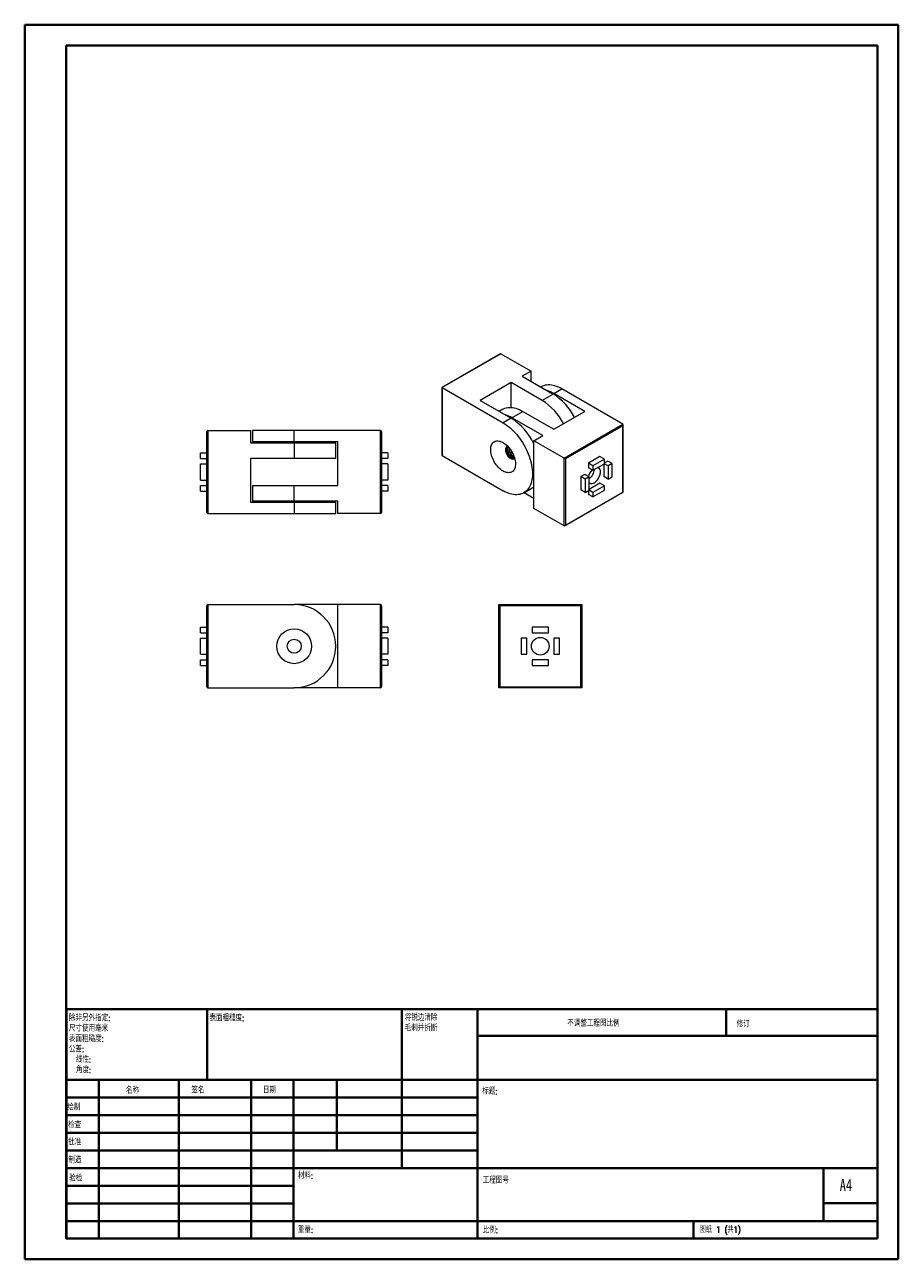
# Model space of a CAD drawing. Header units: millimetres. Extents: x 0 to 210, y 0 to 297.
import ezdxf

# ---------------------------------------------------------------- set-up
doc = ezdxf.new("R2010")
doc.units = ezdxf.units.MM
doc.styles.add('SLDTEXTSTYLE0', font='TXT', dxfattribs={"width": 0.75, "bigfont": 'bigfont'})
doc.styles.add('SLDTEXTSTYLE1', font='TXT', dxfattribs={"width": 0.75})
doc.styles.add('SLDTEXTSTYLE2', font='TXT', dxfattribs={"width": 0.694444, "bigfont": 'bigfont'})

# ---------------------------------------------------------------- blocks, each defined once
blk = doc.blocks.new('SW_NOTE_0')
at = {"color": 0, "linetype": 'Continuous', "lineweight": 0, "char_height": 1.5, "attachment_point": 1, "style": 'SLDTEXTSTYLE0'}
for s, insert in [('\\M+18FAB锐边\\M+190B4\\M+18F9C', (0, 1.93)), ('\\M+196D1\\M+18E68\\M+19BF3\\M+190DC\\M+19266', (0, -0.57))]:
    blk.add_mtext(s, dxfattribs=dict(at, insert=insert))
blk = doc.blocks.new('SW_NOTE_1')
at = {"color": 0, "linetype": 'Continuous', "lineweight": 0, "char_height": 1.5, "attachment_point": 1, "style": 'SLDTEXTSTYLE0'}
for s, insert in [('\\M+18F9C\\M+194F1另\\M+18A4F\\M+18E77\\M+192E8:', (0, 1.93)), ('\\M+18EDA\\M+190A1\\M+18E67\\M+19770\\M+19F7C\\M+195C4', (0, -0.57)), ('\\M+1955C\\M+196CA\\M+19165糙\\M+19378:', (0, -3.07)), ('\\M+18CF6\\M+18DB7:', (0, -5.57)), ('线\\M+190AB:', (1.69, -8.07)), ('\\M+18A70\\M+19378:', (1.69, -10.57))]:
    blk.add_mtext(s, dxfattribs=dict(at, insert=insert))

msp = doc.modelspace()

# ---------------------------------------------------------------- linework, layer by layer
at = {"color": 7, "linetype": 'Continuous', "lineweight": 40}
for p, q in [((0.08, 0.21), (0.08, 297.21)), ((0.08, 297.21), (210.08, 297.21)), ((210.08, 0.21), (210.08, 297.21)), ((210.08, 292.21), (210.08, 297.21)), ((10.08, 292.21), (205.08, 292.21)), ((10.08, 5.21), (10.08, 292.21)), ((205.08, 5.21), (205.08, 292.21)), ((10.11, 60.37), (205.08, 60.37)), ((10.11, 60.37), (10.11, 5.12)), ((43.91, 43.37), (43.91, 60.37)), ((90.71, 60.37), (90.71, 22.12)), ((108.91, 60.37), (108.91, 5.12)), ((168.68, 54.09), (168.68, 60.46)), ((205.08, 54), (108.91, 54)), ((205.08, 43.37), (10.11, 43.37)), ((17.91, 43.37), (17.91, 5.12)), ((37.1, 43.37), (37.1, 5.12)), ((54.51, 43.37), (54.51, 5.12)), ((64.71, 5.12), (64.71, 43.37)), ((75.11, 26.37), (75.11, 43.37)), ((108.91, 39.12), (10.11, 39.12)), ((108.91, 34.87), (10.11, 34.87)), ((108.91, 30.62), (10.11, 30.62)), ((108.91, 26.37), (10.11, 26.37)), ((64.71, 22.12), (10.11, 22.12)), ((64.71, 22.12), (205.08, 22.12)), ((192.08, 9.46), (192.08, 22.21)), ((64.71, 17.87), (10.11, 17.87)), ((64.71, 13.62), (10.11, 13.62)), ((205.08, 13.71), (192.08, 13.71)), ((10.11, 9.37), (205.08, 9.37)), ((160.88, 5.21), (160.88, 9.46)), ((10.08, 5.21), (205.08, 5.21)), ((205.08, 5.21), (180.99, 5.21)), ((0.08, 0.21), (210.08, 0.21))]:
    msp.add_line(p, q, dxfattribs=at)
at = {"color": 7, "linetype": 'Continuous', "lineweight": 15}
for p, q in [((114.36, 218.05), (100.32, 209.94)), ((114.54, 218.07), (100.4, 209.9)), ((114.54, 218.07), (121.79, 213.88)), ((121.79, 213.88), (119.66, 212.66)), ((121.79, 211.43), (121.79, 213.88)), ((117.01, 211.13), (109.59, 206.84)), ((124.44, 206.84), (117.01, 211.13)), ((117.01, 205.14), (117.01, 211.13)), ((119.66, 212.66), (127.09, 208.37)), ((100.32, 209.94), (100.32, 193.73)), ((100.4, 209.9), (100.4, 193.57)), ((100.4, 209.9), (115.07, 201.43)), ((124.21, 210.09), (124.16, 210.06)), ((127.09, 208.37), (124.44, 206.84)), ((127.27, 208.47), (129.21, 209.59)), ((134.69, 204.19), (127.27, 208.47)), ((143.88, 201.12), (129.21, 209.59)), ((109.59, 206.84), (117.01, 202.55)), ((114.84, 204.68), (114.08, 204.24)), ((117.01, 202.55), (115.07, 201.43)), ((117.19, 202.66), (119.84, 204.19)), ((124.61, 198.37), (117.19, 202.66)), ((119.84, 204.19), (127.27, 199.9)), ((127.27, 199.9), (134.69, 204.19)), ((43.86, 179.87), (43.86, 199.37)), ((44.11, 199.62), (44.11, 179.62)), ((44.11, 199.62), (54.36, 199.62)), ((54.36, 199.62), (54.36, 196.62)), ((54.86, 199.62), (54.86, 196.87)), ((64.86, 199.62), (54.86, 199.62)), ((85.61, 199.62), (64.86, 199.62)), ((64.86, 196.87), (64.86, 199.62)), ((85.61, 179.62), (85.61, 199.62)), ((85.86, 199.37), (85.86, 179.87)), ((129.74, 192.96), (143.88, 201.12)), ((143.88, 200.72), (130.09, 192.76)), ((143.88, 184.79), (143.88, 200.72)), ((143.96, 184.75), (143.96, 200.96)), ((54.36, 196.62), (64.86, 196.62)), ((64.86, 196.87), (54.86, 196.87)), ((63.13, 196.62), (63.13, 196.62)), ((75.36, 196.87), (64.86, 196.87)), ((64.86, 196.62), (64.86, 192.87)), ((64.86, 196.62), (74.86, 196.62)), ((74.86, 192.87), (74.86, 196.62)), ((75.36, 186.37), (75.36, 196.87)), ((122.49, 197.14), (124.61, 198.37)), ((129.74, 192.96), (122.49, 197.14)), ((122.49, 180.81), (122.49, 197.14)), ((42.36, 194.22), (43.86, 194.22)), ((42.36, 192.87), (42.36, 194.22)), ((87.36, 194.22), (85.86, 194.22)), ((87.36, 194.22), (87.36, 192.87)), ((100.4, 193.57), (115.07, 185.1)), ((138.37, 193.33), (135.61, 191.74)), ((139.43, 192.71), (138.37, 193.33)), ((42.36, 192.87), (43.86, 192.87)), ((42.36, 191.57), (43.86, 191.57)), ((42.36, 187.67), (42.36, 191.57)), ((64.86, 192.87), (54.36, 192.87)), ((54.36, 192.87), (54.36, 182.37)), ((74.86, 192.87), (64.86, 192.87)), ((87.36, 192.87), (85.86, 192.87)), ((87.36, 191.57), (85.86, 191.57)), ((87.36, 191.57), (87.36, 187.67)), ((129.74, 176.63), (129.74, 192.96)), ((130.09, 192.76), (130.09, 176.83)), ((135.61, 191.74), (135.61, 190.63)), ((136.67, 191.12), (135.61, 191.74)), ((136.67, 190.02), (135.61, 190.63)), ((139.43, 192.71), (136.67, 191.12)), ((136.67, 190.02), (139.43, 191.61)), ((136.67, 191.12), (136.67, 190.02)), ((139.29, 191.53), (139.29, 188.51)), ((139.43, 191.61), (139.43, 192.71)), ((140.24, 192.25), (139.43, 191.78)), ((140.35, 191.08), (139.43, 191.61)), ((141.3, 191.63), (140.24, 192.25)), ((141.3, 191.63), (140.35, 191.08)), ((140.35, 191.08), (140.35, 187.9)), ((141.3, 188.45), (141.3, 191.63)), ((42.36, 187.67), (43.86, 187.67)), ((87.36, 187.67), (85.86, 187.67)), ((134.69, 189.04), (133.74, 188.49)), ((133.74, 188.49), (133.74, 185.31)), ((134.8, 187.88), (133.74, 188.49)), ((135.75, 188.43), (134.69, 189.04)), ((135.75, 188.43), (134.8, 187.88)), ((134.8, 187.88), (134.8, 184.69)), ((135.75, 185.24), (135.75, 188.43)), ((140.35, 187.9), (139.29, 188.51)), ((140.35, 187.9), (141.3, 188.45)), ((42.36, 185.02), (42.36, 186.37)), ((42.36, 186.37), (43.86, 186.37)), ((42.36, 185.02), (43.86, 185.02)), ((54.86, 186.37), (54.86, 182.62)), ((54.86, 186.37), (64.86, 186.37)), ((64.86, 182.62), (64.86, 186.37)), ((64.86, 186.37), (75.36, 186.37)), ((87.36, 186.37), (85.86, 186.37)), ((87.36, 185.02), (85.86, 185.02)), ((87.36, 186.37), (87.36, 185.02)), ((120.07, 184.6), (122.01, 185.73)), ((122.49, 183.26), (120.12, 184.63)), ((129.92, 176.65), (143.96, 184.75)), ((130.09, 176.83), (143.88, 184.79)), ((134.8, 184.69), (133.74, 185.31)), ((134.8, 184.69), (135.75, 185.24)), ((135.61, 185.16), (135.61, 184.22)), ((136.67, 183.61), (135.61, 184.22)), ((138.37, 186.92), (135.75, 185.41)), ((136.67, 184.71), (135.75, 185.24)), ((139.43, 186.31), (136.67, 184.71)), ((136.67, 183.61), (139.43, 185.2)), ((136.67, 184.71), (136.67, 183.61)), ((139.43, 186.31), (138.37, 186.92)), ((139.43, 185.2), (139.43, 186.31)), ((143.96, 184.75), (143.88, 184.79)), ((54.36, 182.37), (64.86, 182.37)), ((64.86, 182.62), (54.86, 182.62)), ((75.36, 182.62), (64.86, 182.62)), ((64.86, 182.37), (64.86, 179.62)), ((64.86, 182.37), (74.86, 182.37)), ((66.6, 182.62), (66.6, 182.62)), ((74.86, 179.62), (74.86, 182.37)), ((75.36, 179.62), (75.36, 182.62)), ((44.11, 179.62), (64.86, 179.62)), ((64.86, 179.62), (74.86, 179.62)), ((85.61, 179.62), (75.36, 179.62)), ((129.74, 176.63), (122.49, 180.81)), ((43.86, 137.95), (43.86, 157.45)), ((44.11, 157.7), (44.11, 137.7)), ((44.11, 157.7), (64.86, 157.7)), ((75.36, 157.7), (64.86, 157.7)), ((75.36, 137.7), (75.36, 157.7)), ((85.61, 157.7), (75.36, 157.7)), ((85.61, 137.7), (85.61, 157.7)), ((85.86, 157.45), (85.86, 137.95)), ((114.02, 137.7), (114.02, 157.7)), ((114.27, 157.45), (114.02, 157.7)), ((114.02, 157.7), (134.02, 157.7)), ((133.77, 157.45), (114.27, 157.45)), ((114.27, 157.45), (114.27, 137.95)), ((134.02, 157.7), (133.77, 157.45)), ((133.77, 137.95), (133.77, 157.45)), ((134.02, 157.7), (134.02, 137.7)), ((42.36, 150.95), (42.36, 152.3)), ((42.36, 152.3), (43.86, 152.3)), ((87.36, 152.3), (85.86, 152.3)), ((87.36, 152.3), (87.36, 150.95)), ((125.97, 152.3), (122.07, 152.3)), ((122.07, 152.3), (122.07, 150.95)), ((125.97, 150.95), (125.97, 152.3)), ((42.36, 150.95), (43.86, 150.95)), ((42.36, 145.75), (42.36, 149.65)), ((42.36, 149.65), (43.86, 149.65)), ((87.36, 150.95), (85.86, 150.95)), ((87.36, 149.65), (85.86, 149.65)), ((87.36, 149.65), (87.36, 145.75)), ((120.77, 149.65), (119.42, 149.65)), ((119.42, 149.65), (119.42, 145.75)), ((120.77, 145.75), (120.77, 149.65)), ((122.07, 150.95), (125.97, 150.95)), ((127.27, 149.65), (127.27, 145.75)), ((128.62, 149.65), (127.27, 149.65)), ((128.62, 145.75), (128.62, 149.65)), ((42.36, 145.75), (43.86, 145.75)), ((87.36, 145.75), (85.86, 145.75)), ((119.42, 145.75), (120.77, 145.75)), ((127.27, 145.75), (128.62, 145.75)), ((42.36, 143.1), (42.36, 144.45)), ((42.36, 144.45), (43.86, 144.45)), ((42.36, 143.1), (43.86, 143.1)), ((87.36, 144.45), (85.86, 144.45)), ((87.36, 143.1), (85.86, 143.1)), ((87.36, 144.45), (87.36, 143.1)), ((122.07, 144.45), (122.07, 143.1)), ((125.97, 144.45), (122.07, 144.45)), ((122.07, 143.1), (125.97, 143.1)), ((125.97, 143.1), (125.97, 144.45)), ((44.11, 137.7), (64.86, 137.7)), ((75.36, 137.7), (64.86, 137.7)), ((85.61, 137.7), (75.36, 137.7)), ((114.27, 137.95), (114.02, 137.7)), ((134.02, 137.7), (114.02, 137.7)), ((114.27, 137.95), (133.77, 137.95)), ((134.02, 137.7), (133.77, 137.95))]:
    msp.add_line(p, q, dxfattribs=at)
at = {"color": 7, "linetype": 'Continuous', "lineweight": 15, "flags": 128}
for points in [[(129.21, 209.59), (128.78, 209.83), (128.36, 210.03), (127.94, 210.2), (127.52, 210.33), (127.11, 210.44), (126.7, 210.51), (126.31, 210.55), (125.92, 210.56), (125.55, 210.53), (125.19, 210.47), (124.85, 210.37), (124.52, 210.25), (124.21, 210.09)], [(114.84, 204.68), (115.15, 204.84), (115.48, 204.97), (115.82, 205.06), (116.18, 205.12), (116.56, 205.15), (116.94, 205.14), (117.33, 205.1), (117.74, 205.03), (118.15, 204.93), (118.57, 204.79), (118.99, 204.62), (119.41, 204.42), (119.84, 204.19)], [(115.07, 201.43), (115.5, 201.17), (115.92, 200.88), (116.34, 200.56), (116.76, 200.22), (117.17, 199.85), (117.58, 199.45), (117.97, 199.04), (118.35, 198.6), (118.73, 198.14), (119.09, 197.67), (119.43, 197.18), (119.76, 196.67), (120.07, 196.15), (120.36, 195.62), (120.63, 195.09), (120.89, 194.54), (121.12, 194), (121.33, 193.45), (121.52, 192.89), (121.68, 192.34), (121.82, 191.8), (121.93, 191.26), (122.02, 190.72), (122.09, 190.2), (122.13, 189.68), (122.14, 189.18), (122.13, 188.7), (122.09, 188.23), (122.02, 187.78), (121.93, 187.35), (121.82, 186.94), (121.68, 186.55), (121.52, 186.19), (121.33, 185.86), (121.12, 185.55), (120.89, 185.27), (120.63, 185.02), (120.36, 184.8), (120.07, 184.61), (119.76, 184.45), (119.43, 184.32), (119.09, 184.23), (118.73, 184.17), (118.35, 184.14), (117.97, 184.14), (117.58, 184.18), (117.17, 184.26), (116.76, 184.36), (116.34, 184.5), (115.92, 184.67), (115.5, 184.87), (115.07, 185.1)], [(115.07, 189.84), (114.79, 190.01), (114.51, 190.22), (114.24, 190.45), (113.98, 190.7), (113.73, 190.98), (113.48, 191.28), (113.26, 191.6), (113.04, 191.93), (112.85, 192.27), (112.67, 192.62), (112.52, 192.98), (112.39, 193.33), (112.28, 193.69), (112.2, 194.05), (112.14, 194.4), (112.11, 194.73), (112.1, 195.06), (112.12, 195.37), (112.16, 195.66), (112.24, 195.93), (112.33, 196.18), (112.45, 196.4), (112.59, 196.59), (112.76, 196.75), (112.94, 196.89), (113.15, 196.99), (113.37, 197.06), (113.6, 197.09), (113.85, 197.1), (114.11, 197.06), (114.38, 197), (114.65, 196.9), (114.93, 196.77), (115.21, 196.61), (115.48, 196.42), (115.76, 196.2), (116.03, 195.96), (116.28, 195.69), (116.53, 195.4), (116.77, 195.1), (116.99, 194.77), (117.19, 194.44), (117.38, 194.09), (117.54, 193.73), (117.69, 193.38), (117.81, 193.02), (117.9, 192.66), (117.97, 192.31), (118.02, 191.96), (118.04, 191.63), (118.03, 191.31), (118, 191.01), (117.94, 190.73), (117.86, 190.47), (117.75, 190.24), (117.62, 190.03), (117.46, 189.85), (117.29, 189.71), (117.09, 189.59), (116.88, 189.5), (116.65, 189.45), (116.41, 189.43), (116.16, 189.45), (115.89, 189.49), (115.62, 189.58), (115.35, 189.69), (115.07, 189.84)], [(116.16, 195.82), (116.16, 195.82), (116.02, 195.78), (115.9, 195.69), (115.8, 195.58), (115.72, 195.44), (115.66, 195.27), (115.64, 195.08), (115.64, 194.87), (115.66, 194.65), (115.72, 194.42), (115.8, 194.19), (115.9, 193.96), (116.02, 193.74), (116.16, 193.53), (116.31, 193.34), (116.48, 193.16), (116.66, 193.02), (116.84, 192.9)], [(116.08, 195.8), (116.07, 195.8), (115.97, 195.68), (115.89, 195.54), (115.84, 195.37), (115.81, 195.18), (115.81, 194.98), (115.84, 194.76), (115.89, 194.53), (115.97, 194.29), (116.07, 194.07), (116.2, 193.84), (116.34, 193.63), (116.49, 193.44), (116.66, 193.27), (116.83, 193.12), (117.01, 193), (117.19, 192.91), (117.37, 192.86), (117.53, 192.84), (117.69, 192.85), (117.77, 192.87)], [(135.75, 187.08), (135.8, 187.03), (135.93, 186.93), (136.07, 186.87), (136.24, 186.84), (136.41, 186.84), (136.6, 186.87), (136.79, 186.94), (136.99, 187.04), (137.18, 187.17), (137.38, 187.32), (137.56, 187.5), (137.74, 187.71), (137.9, 187.93), (138.05, 188.16), (138.18, 188.41), (138.29, 188.66), (138.38, 188.91), (138.44, 189.16), (138.48, 189.41), (138.49, 189.64)], [(122.49, 186.06), (122.31, 185.92), (122.01, 185.73), (122.01, 185.73)]]:
    msp.add_lwpolyline(points, dxfattribs=at)
at = {"color": 7, "linetype": 'Continuous', "lineweight": 15}
for centre, radius in [((64.86, 147.7), 4.2), ((64.86, 147.7), 1.7), ((124.02, 147.7), 2.12)]:
    msp.add_circle(centre, radius, dxfattribs=at)
for centre, radius, start, end in [((123.29, 201.7), 7.86, 59.6076, 72.1871), ((119.33, 196), 14.61, 27.698, 57.9137), ((116.68, 194.47), 14.61, 27.698, 57.9137), ((113.22, 195.88), 7.86, 59.6076, 72.1871), ((109, 189.92), 14.96, 25.6129, 57.6202), ((44.11, 199.37), 0.25, 90, 180), ((85.61, 199.37), 0.25, 0, 90), ((117.31, 193.47), 0.748, 230.2419, 313.6586), ((117.72, 193.81), 0.868, 246.8791, 276.8323), ((138.98, 187.62), 3.53, 134.9154, 165.0796), ((137.55, 189.79), 0.954, 351.2106, 72.1678), ((44.11, 179.87), 0.25, 180, 270), ((85.61, 179.87), 0.25, 270, 0), ((44.11, 157.45), 0.25, 90, 180), ((64.86, 147.7), 10, 270, 90), ((85.61, 157.45), 0.25, 0, 90), ((44.11, 137.95), 0.25, 180, 270), ((85.61, 137.95), 0.25, 270, 0)]:
    msp.add_arc(centre, radius, start, end, dxfattribs=at)
at = {"color": 144, "linetype": 'Continuous', "lineweight": 0}
msp.add_arc((133.73, 190.66), 3.36, 306.9509, 353.058, dxfattribs=at)
at = {"color": 7, "linetype": 'Continuous', "lineweight": 15}
for centre, major_axis, ratio, start_param, end_param in [((114.36, 217.76), (0.177, 0.306), 0.577335, 0.000041, 0.785358), ((100.57, 209.8), (0.25, -0.144), 0.00007, 2.356235, 3.141552), ((143.71, 200.82), (0.177, 0.306), 0.577335, 4.71243, 6.283226), ((100.57, 193.88), (0.177, 0.306), 0.577335, 2.356235, 3.141633), ((129.92, 192.86), (0.25, -0.144), 0.00007, 0.785439, 2.356235), ((129.92, 176.94), (0.177, 0.306), 0.577335, 3.141633, 4.71243)]:
    msp.add_ellipse(centre, major_axis=major_axis, ratio=ratio, start_param=start_param, end_param=end_param, dxfattribs=at)
for points, knots in [([(115.83, 194.97), (115.83, 194.95), (115.85, 194.83), (115.93, 194.6), (116.05, 194.3), (116.21, 194.01), (116.4, 193.75), (116.6, 193.51), (116.81, 193.32), (117.03, 193.16), (117.22, 193.06), (117.33, 193.02), (117.38, 193.01)], [0, 0, 0, 0, 0.0273639, 0.144769, 0.2621737, 0.3766975, 0.4911621, 0.60267, 0.7141769, 0.8204684, 0.9267357, 1, 1, 1, 1]), ([(116.22, 195.75), (116.19, 195.7), (116.11, 195.56), (116.07, 195.25), (116.1, 194.85), (116.2, 194.43), (116.38, 194.02), (116.62, 193.65), (116.9, 193.33), (117.16, 193.12), (117.32, 193.04), (117.38, 193.01)], [0, 0, 0, 0, 0.076041, 0.196748, 0.317455, 0.440266, 0.560973, 0.68168, 0.804491, 0.925198, 1, 1, 1, 1]), ([(117.81, 192.97), (117.73, 192.98), (117.56, 192.99), (117.27, 193.13), (116.97, 193.37), (116.69, 193.69), (116.45, 194.07), (116.28, 194.48), (116.17, 194.89), (116.15, 195.29), (116.18, 195.57), (116.24, 195.69), (116.26, 195.72)], [0, 0, 0, 0, 0.096665, 0.20451, 0.312354, 0.422079, 0.529923, 0.637768, 0.747493, 0.855337, 0.963181, 1, 1, 1, 1]), ([(116.45, 195.49), (116.44, 195.48), (116.42, 195.35), (116.46, 195.05), (116.56, 194.64), (116.74, 194.23), (116.97, 193.85), (117.25, 193.54), (117.52, 193.32), (117.67, 193.25), (117.74, 193.22)], [0, 0, 0, 0, 0.020375, 0.167565, 0.317321, 0.46451, 0.6117, 0.761456, 0.908645, 1, 1, 1, 1]), ([(117.7, 193.32), (117.67, 193.33), (117.55, 193.38), (117.32, 193.58), (117.04, 193.89), (116.81, 194.27), (116.63, 194.68), (116.52, 195.07), (116.52, 195.31), (116.51, 195.41)], [0, 0, 0, 0, 0.0425, 0.206331, 0.373018, 0.536849, 0.700679, 0.867367, 1, 1, 1, 1]), ([(116.92, 194.86), (116.92, 194.85), (116.96, 194.71), (117.1, 194.43), (117.28, 194.12), (117.41, 193.98), (117.45, 193.94)], [0, 0, 0, 0, 0.017392, 0.423319, 0.829246, 1, 1, 1, 1])]:
    msp.add_open_spline(points, degree=3, knots=knots, dxfattribs=at)

# ---------------------------------------------------------------- block references
at = {"color": 7, "linetype": 'Continuous', "lineweight": 0}
for name, p in [('SW_NOTE_1', (10.7, 57.11)), ('SW_NOTE_0', (91.42, 57.19))]:
    msp.add_blockref(name, p, dxfattribs=at)

# ---------------------------------------------------------------- texts
at = {"color": 7, "linetype": 'Continuous', "lineweight": 0, "attachment_point": 1}
for s, insert, char_height, style in [('\\M+1955C\\M+196CA\\M+19165糙\\M+19378:', (44.48, 59.04), 1.5, 'SLDTEXTSTYLE0'), ('\\M+19573调\\M+190AE\\M+18D48\\M+192F6图\\M+194E4\\M+197E1', (130.49, 57.75), 1.5, 'SLDTEXTSTYLE0'), ('\\M+18F43订', (171.21, 57.55), 1.5, 'SLDTEXTSTYLE0'), ('\\M+196BC\\M+18FCC', (24.43, 41.62), 1.5, 'SLDTEXTSTYLE0'), ('签\\M+196BC', (40.14, 41.68), 1.5, 'SLDTEXTSTYLE0'), ('\\M+193FA\\M+18AFA', (57.33, 41.7), 1.5, 'SLDTEXTSTYLE0'), ('标题:', (110.07, 41.4), 1.5, 'SLDTEXTSTYLE0'), ('绘\\M+190A7', (10.32, 37.55), 1.5, 'SLDTEXTSTYLE0'), ('检查', (10.52, 33.28), 1.5, 'SLDTEXTSTYLE0'), ('\\M+194E1\\M+18F79', (10.51, 29.19), 1.5, 'SLDTEXTSTYLE0'), ('\\M+190A7\\M+191A2', (10.57, 24.85), 1.5, 'SLDTEXTSTYLE0'), ('\\M+18DDE\\M+197BF:', (65.76, 21.11), 1.5, 'SLDTEXTSTYLE0'), ('验检', (10.78, 20.47), 1.5, 'SLDTEXTSTYLE0'), ('\\M+18D48\\M+192F6图\\M+18D86', (110.18, 19.99), 1.5, 'SLDTEXTSTYLE0'), ('A4', (196, 19.52), 2.91, 'SLDTEXTSTYLE1'), ('\\M+18F64\\M+197CA:', (65.73, 8.07), 1.4986, 'SLDTEXTSTYLE0'), ('\\M+194E4\\M+197E1:', (110.18, 8.02), 1.5, 'SLDTEXTSTYLE0'), ('图纸 1 (\\M+18BA41)', (162.36, 8.11), 1.5, 'SLDTEXTSTYLE2')]:
    msp.add_mtext(s, dxfattribs=dict(at, insert=insert, char_height=char_height, style=style))

doc.saveas('drawing.dxf')
